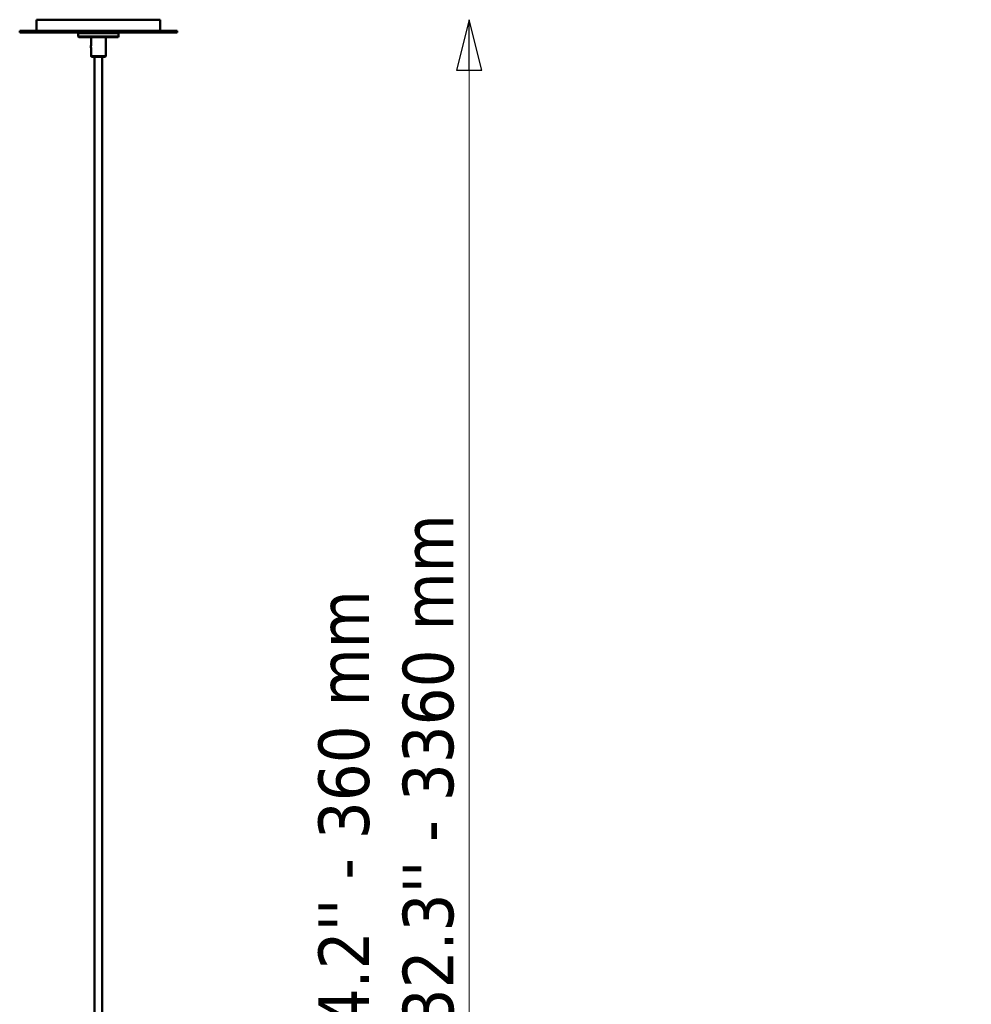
# Model space of a CAD drawing. Header units: millimetres. Extents: x 313 to 4591, y 679 to 5480.
# Tile 4 of 19: x 1623 to 2469, y 1696 to 2572. Entities that reach past the tile are written whole.
import ezdxf

# ---------------------------------------------------------------- set-up
doc = ezdxf.new("R2010")
doc.units = ezdxf.units.MM
doc.header["$LTSCALE"] = 15
doc.layers.add('Widoczne (ISO)', color=7, linetype='Continuous', lineweight=50)
doc.layers.add('Wymiar (ISO)', color=7, linetype='Continuous', lineweight=25)
doc.styles.add('Tekst notatki (ISO)', font='tahoma.ttf')
doc.dimstyles.new('Domyślne (ISO)', dxfattribs={"dimscale": 15, "dimtxt": 3, "dimasz": 3, "dimexe": 3.175, "dimexo": 0, "dimgap": 0.762, "dimtad": 1, "dimdec": 1, "dimlfac": 0.03937, "dimrnd": 1e-08, "dimzin": 0, "dimdsep": 46, "dimtxsty": 'Tekst notatki (ISO)', "dimblk": 'Filled-1', "dimcen": 0.09, "dimdle": 10, "dimclrd": 256, "dimclre": 256, "dimclrt": 256, "dimazin": 2, "dimtfac": 1, "dimtmove": 0, "dimatfit": 3, "dimfxl": 1, "dimtolj": 1, "dimlwd": 15, "dimlwe": 15, "dimarcsym": 0})

# ---------------------------------------------------------------- blocks, each defined once
blk = doc.blocks.new('Filled-1')
at = {"color": 0}
for p, q in [((0, 0), (-1, 0.25)), ((-1, 0.25), (-1, -0.25)), ((-1, 0), (0, 0)), ((-1, -0.25), (0, 0))]:
    blk.add_line(p, q, dxfattribs=at)
at = {"color": 0, "flags": 128}
blk.add_lwpolyline([(-1, -0.25), (0, 0), (-1, 0.25), (-1, -0.25)], dxfattribs=at)
at = {"color": 0}
blk.add_solid([(-1, -0.25), (0, 0), (-1, 0.25), (-1, -0.25)], dxfattribs=at)
blk = doc.blocks.new('*D16')
at = {"layer": 'Defpoints', "color": 0, "transparency": 16777216}
for p in [(1747.74, 2571.91), (1692.74, 1035.41), (2022.74, 1035.41)]:
    blk.add_point(p, dxfattribs=at)
at = {"layer": 'Wymiar (ISO)', "lineweight": 15, "transparency": 16777216}
blk.add_line((2022.74, 2526.91), (2022.74, 1080.41), dxfattribs=at)
at = {"layer": 'Wymiar (ISO)', "lineweight": 15, "transparency": 16777216, "xscale": 45, "yscale": 45, "zscale": 45}
for p, rotation in [((2022.74, 2571.91), 90), ((2022.74, 1035.41), 270)]:
    blk.add_blockref('Filled-1', p, dxfattribs=dict(at, rotation=rotation))
at = {"layer": 'Wymiar (ISO)', "lineweight": 18, "transparency": 16777216, "insert": (1813.5, 1642.29), "char_height": 45, "attachment_point": 1, "rotation": 90, "style": 'Tekst notatki (ISO)'}
blk.add_mtext("\\A1; ''\\fTahoma|b0|i0;{\\H45.0000;\\P}\\fTahoma|b0|i0;{\\H45.0000;14.2'' - 360 mm\\P}\\fTahoma|b0|i0;{\\H45.0000;132.3'' - 3360 mm\\P}", dxfattribs=at)

msp = doc.modelspace()

# ---------------------------------------------------------------- linework, layer by layer
at = {"layer": 'Widoczne (ISO)'}
for p, q in [((1747.74, 2571.91), (1637.74, 2571.91)), ((1637.74, 2571.91), (1637.74, 2561.91)), ((1747.74, 2571.91), (1747.74, 2561.91)), ((1762.74, 2561.91), (1622.74, 2561.91)), ((1622.74, 2561.91), (1622.74, 2560.41)), ((1622.74, 2560.41), (1762.74, 2560.41)), ((1675.24, 2560.41), (1674.74, 2559.91)), ((1710.74, 2559.91), (1674.74, 2559.91)), ((1674.74, 2556.91), (1674.74, 2559.91)), ((1710.24, 2560.41), (1710.74, 2559.91)), ((1710.74, 2556.91), (1710.74, 2559.91)), ((1762.74, 2561.91), (1762.74, 2560.41)), ((1674.74, 2556.91), (1710.74, 2556.91)), ((1675.24, 2556.41), (1674.74, 2556.91)), ((1710.24, 2556.41), (1675.24, 2556.41)), ((1686.24, 2548.75), (1686.24, 2556.41)), ((1699.24, 2539.41), (1699.24, 2556.41)), ((1710.24, 2556.41), (1710.74, 2556.91)), ((1686.24, 2539.41), (1686.24, 2547.07)), ((1686.24, 2539.41), (1699.24, 2539.41)), ((1686.74, 2538.91), (1686.24, 2539.41)), ((1698.74, 2538.91), (1686.74, 2538.91)), ((1689.24, 2538.91), (1689.24, 1338.91)), ((1696.24, 2538.91), (1696.24, 1338.91)), ((1698.74, 2538.91), (1699.24, 2539.41))]:
    msp.add_line(p, q, dxfattribs=at)
msp.add_ellipse((1686.39, 2547.91), major_axis=(0, -1.5), ratio=0.219669, start_param=3.644339, end_param=5.780439, dxfattribs=at)

# ---------------------------------------------------------------- dimensions: what is measured, and where the dimension line sits
at = {"layer": 'Wymiar (ISO)', "lineweight": 18}
dim = msp.add_linear_dim(base=(2022.74, 1035.41), p1=(1747.74, 2571.91), p2=(1692.74, 1035.41), angle=270, text=" ''\\fTahoma|b0|i0;{\\H45.0000;\\P}\\fTahoma|b0|i0;{\\H45.0000;14.2'' - 360 mm\\P}\\fTahoma|b0|i0;{\\H45.0000;132.3'' - 3360 mm\\P}", dimstyle='Domyślne (ISO)', override={"dimgap": 0.762, "dimdec": 1, "dimlfac": 0.03937, "dimpost": '\\X', "dimse1": 1, "dimse2": 1, "dimtol": 0, "dimlim": 0, "dimtp": 0, "dimtm": 0, "dimtdec": 2, "dimtofl": 0, "dimatfit": 1, "dimtvp": -0.375}, dxfattribs=at)
dim.commit()
dim.dimension.update_dxf_attribs({"geometry": '*D16', "text_midpoint": (2022.74, 1886.75), "dimtype": 160})

doc.saveas('drawing.dxf')
